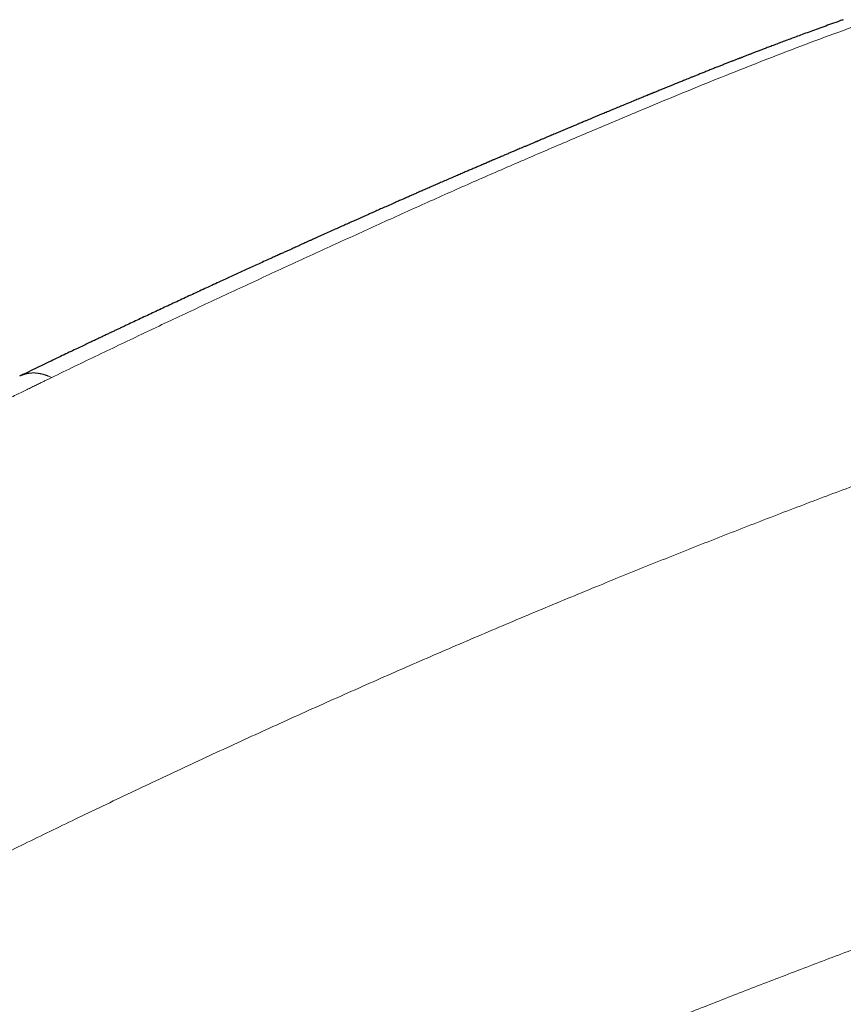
# Model space of a CAD drawing. Header units: millimetres. Extents: x 8 to 601, y 12 to 507.
# Tile 107 of 151: x 525 to 544, y 206 to 229. Entities that reach past the tile are written whole.
import ezdxf

# ---------------------------------------------------------------- set-up
doc = ezdxf.new("R2010")
doc.units = ezdxf.units.MM

msp = doc.modelspace()

# ---------------------------------------------------------------- linework, layer by layer
at = {"color": 7, "linetype": 'Continuous', "lineweight": 30}
msp.add_open_spline([(544.393, 228.949), (544.366, 228.939), (544.275, 228.907), (544.123, 228.852), (543.94, 228.786), (543.765, 228.723), (543.598, 228.662), (543.441, 228.604), (543.295, 228.55), (543.158, 228.499), (543.028, 228.45), (542.905, 228.404), (542.789, 228.36), (542.679, 228.319), (542.576, 228.279), (542.479, 228.243), (542.39, 228.208), (542.308, 228.177), (542.235, 228.149), (542.171, 228.124), (542.116, 228.103), (542.073, 228.086), (542.04, 228.073), (542.017, 228.064), (541.998, 228.057), (541.979, 228.049), (541.955, 228.04), (541.923, 228.028), (541.876, 228.01), (541.816, 227.986), (541.743, 227.957), (541.663, 227.926), (541.58, 227.893), (541.494, 227.859), (541.406, 227.824), (541.312, 227.787), (541.217, 227.75), (541.124, 227.712), (541.036, 227.677), (540.954, 227.644), (540.88, 227.615), (540.813, 227.588), (540.753, 227.563), (540.698, 227.541), (540.65, 227.522), (540.604, 227.503), (540.555, 227.483), (540.498, 227.46), (540.431, 227.433), (540.357, 227.403), (540.288, 227.375), (540.226, 227.35), (540.175, 227.329), (540.124, 227.308), (540.078, 227.289), (540.037, 227.272), (540.003, 227.258), (539.974, 227.247), (539.953, 227.238), (539.936, 227.231), (539.919, 227.224), (539.9, 227.216), (539.877, 227.207), (539.846, 227.194), (539.807, 227.178), (539.758, 227.158), (539.704, 227.136), (539.648, 227.112), (539.591, 227.089), (539.462, 227.036), (539.312, 226.973), (539.139, 226.902), (539.019, 226.852), (538.903, 226.804), (538.801, 226.761), (538.713, 226.724), (538.638, 226.693), (538.567, 226.663), (538.503, 226.636), (538.451, 226.615), (538.41, 226.598), (538.375, 226.583), (538.338, 226.567), (538.295, 226.549), (538.247, 226.529), (538.18, 226.501), (538.093, 226.464), (537.988, 226.42), (537.88, 226.375), (537.771, 226.329), (537.66, 226.282), (537.562, 226.241), (537.48, 226.206), (537.417, 226.18), (537.364, 226.157), (537.321, 226.139), (537.289, 226.125), (537.267, 226.116), (537.25, 226.109), (537.231, 226.101), (537.205, 226.09), (537.173, 226.076), (537.125, 226.056), (537.065, 226.031), (536.996, 226.001), (536.931, 225.974), (536.871, 225.948), (536.815, 225.925), (536.762, 225.902), (536.701, 225.876), (536.631, 225.846), (536.548, 225.811), (536.457, 225.772), (536.371, 225.736), (536.296, 225.703), (536.234, 225.677), (536.178, 225.653), (536.129, 225.632), (536.085, 225.613), (536.048, 225.597), (536.016, 225.584), (535.989, 225.572), (535.962, 225.561), (535.93, 225.547), (535.891, 225.53), (535.847, 225.511), (535.788, 225.486), (535.712, 225.453), (535.618, 225.413), (535.518, 225.37), (535.411, 225.324), (535.297, 225.274), (535.175, 225.221), (535.056, 225.17), (534.943, 225.121), (534.835, 225.074), (534.726, 225.026), (534.62, 224.98), (534.521, 224.936), (534.442, 224.902), (534.38, 224.875), (534.336, 224.855), (534.295, 224.837), (534.26, 224.822), (534.231, 224.809), (534.205, 224.797), (534.179, 224.786), (534.148, 224.772), (534.109, 224.755), (534.063, 224.735), (534.011, 224.712), (533.952, 224.686), (533.887, 224.657), (533.818, 224.627), (533.731, 224.588), (533.629, 224.543), (533.514, 224.492), (533.415, 224.447), (533.329, 224.409), (533.256, 224.377), (533.186, 224.346), (533.118, 224.315), (533.039, 224.28), (532.946, 224.238), (532.838, 224.19), (532.722, 224.138), (532.599, 224.082), (532.467, 224.023), (532.354, 223.972), (532.261, 223.931), (532.194, 223.901), (532.131, 223.872), (532.071, 223.845), (532.011, 223.818), (531.951, 223.791), (531.892, 223.764), (531.841, 223.741), (531.799, 223.722), (531.765, 223.707), (531.735, 223.693), (531.702, 223.678), (531.664, 223.661), (531.618, 223.64), (531.564, 223.615), (531.499, 223.586), (531.423, 223.552), (531.34, 223.514), (531.25, 223.473), (531.151, 223.428), (530.988, 223.354), (530.764, 223.252), (530.485, 223.124), (530.215, 223), (529.926, 222.868), (529.618, 222.726), (529.289, 222.574), (528.963, 222.422), (528.64, 222.272), (528.319, 222.122), (528.003, 221.974), (527.768, 221.863), (527.613, 221.79), (527.537, 221.754), (527.462, 221.719), (527.386, 221.683), (527.31, 221.647), (527.23, 221.609), (527.141, 221.567), (527.044, 221.521), (526.936, 221.47), (526.822, 221.416), (526.7, 221.358), (526.566, 221.294), (526.419, 221.223), (526.258, 221.147), (526.088, 221.065), (525.91, 220.979), (525.722, 220.889), (525.526, 220.795), (525.361, 220.715), (525.261, 220.666), (525.229, 220.651)], degree=3, knots=[0, 0, 0, 0, 0.0043235, 0.01429, 0.0238596, 0.0330332, 0.0418114, 0.0501948, 0.0577378, 0.0649307, 0.0717737, 0.0782671, 0.0844112, 0.0902061, 0.0956521, 0.1007493, 0.1054979, 0.1098874, 0.1137475, 0.1171346, 0.1200486, 0.1224897, 0.123968, 0.1251961, 0.1261742, 0.1270225, 0.1282679, 0.129972, 0.1321348, 0.1356703, 0.1395678, 0.143822, 0.1484328, 0.1528509, 0.1575532, 0.1625395, 0.1677728, 0.1728026, 0.1774964, 0.1818542, 0.1858761, 0.1893868, 0.1925944, 0.1954987, 0.1981, 0.2004053, 0.2027886, 0.2059685, 0.2095498, 0.2135323, 0.217916, 0.220601, 0.2234169, 0.2262199, 0.2287119, 0.2308839, 0.2327359, 0.234268, 0.2353914, 0.2362461, 0.2370169, 0.2380215, 0.2392654, 0.2407484, 0.2429819, 0.2456027, 0.2485772, 0.2516241, 0.2546796, 0.2577437, 0.2723058, 0.2788692, 0.2853699, 0.2916019, 0.2975597, 0.3017115, 0.3057189, 0.3095338, 0.3129761, 0.3160292, 0.3178173, 0.3195713, 0.3215782, 0.323848, 0.3263806, 0.329176, 0.3346642, 0.3402894, 0.3460053, 0.3518121, 0.35771, 0.3636989, 0.3675034, 0.3708112, 0.3736223, 0.3759365, 0.3777537, 0.3786744, 0.3794222, 0.3804183, 0.3817745, 0.3834909, 0.3855675, 0.3893377, 0.3930286, 0.3964686, 0.3996579, 0.4025962, 0.4053084, 0.4081677, 0.4121158, 0.4164878, 0.4212836, 0.4265033, 0.4299787, 0.4332482, 0.4361918, 0.4388094, 0.441101, 0.4430666, 0.4447061, 0.4460492, 0.4474278, 0.4489339, 0.4510994, 0.4534519, 0.4559195, 0.4604791, 0.4653789, 0.4706186, 0.4762041, 0.4821858, 0.4885759, 0.4953742, 0.5007721, 0.5064022, 0.5122586, 0.5179061, 0.523075, 0.5277655, 0.5303055, 0.5326792, 0.5348109, 0.5366414, 0.5381707, 0.5394046, 0.5406908, 0.5422326, 0.5443075, 0.5467163, 0.5494587, 0.5525349, 0.5559449, 0.5596305, 0.5632571, 0.5696132, 0.5755906, 0.5811892, 0.5852096, 0.5890091, 0.5925879, 0.5960544, 0.5997386, 0.6049271, 0.610528, 0.6165414, 0.622967, 0.6298048, 0.6370546, 0.6406152, 0.6441592, 0.647474, 0.6505543, 0.6534, 0.6568694, 0.6599114, 0.6625262, 0.6647137, 0.666474, 0.667817, 0.6694576, 0.6714646, 0.6738189, 0.6764562, 0.6799576, 0.6838523, 0.6881403, 0.6928215, 0.697896, 0.7033564, 0.7181049, 0.7324397, 0.7463613, 0.75987, 0.7768752, 0.7936804, 0.8103484, 0.8268794, 0.8432469, 0.859369, 0.8752398, 0.8791118, 0.8829685, 0.88681, 0.8906362, 0.8944578, 0.8984898, 0.9028165, 0.9079164, 0.913373, 0.9191864, 0.9253568, 0.9318842, 0.9395908, 0.9477425, 0.9563392, 0.9653813, 0.9748688, 0.984802, 0.9951811, 1, 1, 1, 1], dxfattribs=at)
at = {"color": 8, "linetype": 'Continuous', "lineweight": 0}
for points, knots in [([(545.06, 228.94), (544.765, 228.834), (544.174, 228.622), (543.294, 228.292), (542.418, 227.954), (541.547, 227.607), (540.676, 227.253), (539.753, 226.87), (538.775, 226.459), (537.739, 226.019), (536.697, 225.571), (535.646, 225.112), (534.59, 224.641), (533.524, 224.158), (532.451, 223.668), (531.371, 223.172), (530.291, 222.671), (529.212, 222.167), (528.136, 221.659), (527.055, 221.144), (526.333, 220.794), (525.972, 220.619)], [0, 0, 0, 0, 0.0466768, 0.0933453, 0.1400081, 0.1866672, 0.2333239, 0.2799787, 0.3349633, 0.3899478, 0.444935, 0.4999285, 0.5559306, 0.6119395, 0.6679532, 0.7239685, 0.7799811, 0.8349873, 0.8899894, 0.9449922, 1, 1, 1, 1]), ([(576.251, 226.509), (575.817, 226.442), (574.949, 226.307), (573.644, 226.088), (572.338, 225.857), (571.031, 225.613), (569.731, 225.358), (568.438, 225.092), (567.152, 224.815), (565.865, 224.526), (564.568, 224.223), (563.261, 223.905), (561.945, 223.572), (560.627, 223.227), (559.309, 222.87), (557.989, 222.5), (556.668, 222.118), (555.346, 221.724), (554.023, 221.317), (552.699, 220.898), (551.373, 220.467), (550.047, 220.024), (548.719, 219.57), (547.39, 219.103), (546.096, 218.637), (544.839, 218.175), (543.617, 217.716), (542.394, 217.247), (541.171, 216.768), (539.946, 216.28), (538.684, 215.767), (537.384, 215.229), (536.047, 214.665), (534.708, 214.089), (533.368, 213.502), (532.035, 212.907), (530.708, 212.305), (529.388, 211.696), (528.066, 211.076), (526.79, 210.468), (525.561, 209.873), (524.377, 209.293), (523.192, 208.704), (522.006, 208.108), (520.819, 207.503), (519.631, 206.89), (518.442, 206.268), (517.293, 205.657), (516.185, 205.06), (515.118, 204.475), (514.051, 203.882), (512.984, 203.278), (511.993, 202.708), (511.079, 202.172), (510.241, 201.675), (509.404, 201.169), (508.567, 200.656), (507.73, 200.135), (506.894, 199.605), (506.059, 199.067), (505.225, 198.52), (504.391, 197.964), (503.563, 197.403), (502.741, 196.836), (501.925, 196.263), (501.109, 195.683), (500.566, 195.288), (500.294, 195.091)], [0, 0, 0, 0, 0.0179414, 0.0358465, 0.0537166, 0.0715533, 0.089358, 0.106815, 0.1242439, 0.1416461, 0.1590228, 0.1767293, 0.1944121, 0.2120726, 0.2297122, 0.2473322, 0.2649341, 0.2825191, 0.3000886, 0.317644, 0.3351865, 0.3527174, 0.3702381, 0.3877497, 0.4052536, 0.4212932, 0.4373282, 0.4533596, 0.4693883, 0.4854154, 0.5014416, 0.5188867, 0.5363329, 0.5537815, 0.5712333, 0.5886895, 0.6058393, 0.6229953, 0.6401584, 0.6573298, 0.6726694, 0.6880176, 0.7033754, 0.7187436, 0.7341217, 0.7495082, 0.7649013, 0.7802997, 0.7940999, 0.8079014, 0.8217027, 0.8355023, 0.8492988, 0.8601361, 0.8709705, 0.8818016, 0.8926293, 0.9034534, 0.9142739, 0.9250908, 0.9359047, 0.9467162, 0.9575264, 0.9681431, 0.9787604, 0.989379, 1, 1, 1, 1]), ([(500.294, 195.091), (500.292, 195.093), (500.286, 195.096), (500.277, 195.101), (500.264, 195.109), (500.246, 195.119), (500.222, 195.133), (500.191, 195.151), (500.153, 195.174), (500.105, 195.201), (500.048, 195.235), (499.984, 195.273), (499.913, 195.316), (499.832, 195.365), (499.739, 195.422), (499.635, 195.486), (499.522, 195.556), (499.402, 195.633), (499.274, 195.715), (499.14, 195.802), (498.999, 195.896), (498.851, 195.995), (498.696, 196.102), (498.534, 196.216), (498.365, 196.337), (498.19, 196.466), (498.009, 196.601), (497.847, 196.726), (497.703, 196.839), (497.577, 196.939), (497.451, 197.043), (497.323, 197.15), (497.195, 197.261), (497.078, 197.364), (496.974, 197.459), (496.882, 197.546), (496.79, 197.634), (496.699, 197.725), (496.608, 197.818), (496.524, 197.907), (496.448, 197.991), (496.379, 198.069), (496.31, 198.149), (496.243, 198.23), (496.177, 198.313), (496.118, 198.391), (496.065, 198.462), (496.018, 198.528), (495.973, 198.594), (495.929, 198.661), (495.886, 198.729), (495.844, 198.798), (495.803, 198.868), (495.766, 198.937), (495.73, 199.004), (495.698, 199.069), (495.666, 199.135), (495.636, 199.202), (495.607, 199.27), (495.58, 199.339), (495.554, 199.408), (495.531, 199.476), (495.509, 199.543), (495.489, 199.611), (495.471, 199.68), (495.454, 199.749), (495.44, 199.814), (495.428, 199.875), (495.418, 199.931), (495.41, 199.987), (495.403, 200.044), (495.397, 200.101), (495.392, 200.158), (495.388, 200.215), (495.386, 200.273), (495.385, 200.331), (495.386, 200.39), (495.388, 200.448), (495.391, 200.506), (495.396, 200.563), (495.402, 200.62), (495.409, 200.676), (495.417, 200.733), (495.427, 200.788), (495.438, 200.842), (495.45, 200.894), (495.463, 200.946), (495.477, 200.999), (495.492, 201.052), (495.509, 201.104), (495.527, 201.157), (495.547, 201.21), (495.568, 201.263), (495.59, 201.317), (495.614, 201.371), (495.639, 201.425), (495.666, 201.479), (495.693, 201.533), (495.722, 201.587), (495.754, 201.644), (495.788, 201.704), (495.826, 201.767), (495.865, 201.83), (495.906, 201.893), (495.948, 201.956), (495.994, 202.023), (496.044, 202.093), (496.099, 202.167), (496.155, 202.241), (496.217, 202.32), (496.286, 202.404), (496.361, 202.493), (496.438, 202.583), (496.518, 202.672), (496.6, 202.761), (496.689, 202.856), (496.785, 202.956), (496.89, 203.061), (496.997, 203.166), (497.122, 203.286), (497.266, 203.421), (497.431, 203.571), (497.599, 203.72), (497.772, 203.869), (497.995, 204.057), (498.273, 204.283), (498.609, 204.547), (498.955, 204.812), (499.311, 205.077), (499.698, 205.359), (500.115, 205.66), (500.565, 205.98), (501.023, 206.301), (501.49, 206.623), (501.966, 206.948), (502.358, 207.213), (502.663, 207.417), (502.88, 207.562), (503.099, 207.707), (503.319, 207.852), (503.536, 207.995), (503.842, 208.195), (504.234, 208.45), (504.742, 208.777), (505.269, 209.114), (505.816, 209.458), (506.355, 209.795), (506.887, 210.125), (507.412, 210.447), (507.929, 210.763), (508.459, 211.083), (509, 211.408), (509.552, 211.738), (510.095, 212.059), (510.629, 212.373), (511.15, 212.678), (511.659, 212.973), (512.156, 213.261), (512.645, 213.541), (513.127, 213.817), (513.604, 214.089), (514.075, 214.356), (514.537, 214.616), (514.99, 214.87), (515.433, 215.117), (515.868, 215.359), (516.293, 215.594), (516.71, 215.823), (517.117, 216.046), (517.515, 216.262), (517.904, 216.473), (518.284, 216.679), (518.655, 216.878), (519.008, 217.066), (519.342, 217.244), (519.658, 217.412), (519.967, 217.575), (520.268, 217.734), (520.562, 217.888), (520.851, 218.039), (521.137, 218.188), (521.419, 218.334), (521.692, 218.475), (521.957, 218.611), (522.214, 218.743), (522.463, 218.87), (522.711, 218.997), (522.958, 219.122), (523.203, 219.247), (523.439, 219.365), (523.664, 219.479), (523.88, 219.587), (524.085, 219.69), (524.281, 219.787), (524.467, 219.88), (524.643, 219.967), (524.808, 220.049), (524.963, 220.125), (525.107, 220.196), (525.241, 220.262), (525.366, 220.323), (525.48, 220.379), (525.584, 220.43), (525.68, 220.477), (525.766, 220.519), (525.843, 220.556), (525.91, 220.589), (525.952, 220.609), (525.972, 220.619)], [0, 0, 0, 0, 0.0001644, 0.0003979, 0.0007007, 0.0010727, 0.0016764, 0.0024032, 0.0032531, 0.0044355, 0.0057953, 0.0073326, 0.0090472, 0.0109394, 0.0132693, 0.0158219, 0.018597, 0.0215947, 0.0248147, 0.0281934, 0.0317861, 0.0355924, 0.0396117, 0.0439221, 0.0484517, 0.0531993, 0.0581635, 0.0633427, 0.0668498, 0.0704491, 0.0741416, 0.0779283, 0.0818106, 0.0857903, 0.0886873, 0.0916358, 0.0946367, 0.0976912, 0.1007992, 0.1039596, 0.1064786, 0.1090284, 0.1116085, 0.114218, 0.1168565, 0.1195232, 0.1215414, 0.1235749, 0.1256235, 0.1276873, 0.1297666, 0.131862, 0.1339738, 0.1361025, 0.1380289, 0.1399696, 0.1419253, 0.1438964, 0.1458833, 0.1478865, 0.1499059, 0.1518283, 0.1537638, 0.155712, 0.1576721, 0.1596437, 0.161626, 0.1631906, 0.1647613, 0.1663378, 0.1679203, 0.1695086, 0.1711029, 0.1727031, 0.1743093, 0.1759215, 0.1775398, 0.1791643, 0.1807953, 0.1823393, 0.1838897, 0.1854468, 0.1870109, 0.1885824, 0.1900146, 0.1914539, 0.1929007, 0.1943557, 0.1958196, 0.1972667, 0.1987232, 0.2001884, 0.2016611, 0.2031704, 0.2046851, 0.2062038, 0.2077259, 0.2092515, 0.2107808, 0.2123139, 0.2141074, 0.2159065, 0.2177112, 0.2195217, 0.2213385, 0.223162, 0.22532, 0.2274882, 0.2296671, 0.2318573, 0.2345216, 0.2372032, 0.239902, 0.2426184, 0.2453522, 0.2481037, 0.2513687, 0.2546571, 0.2579678, 0.2612998, 0.2660942, 0.2709257, 0.2757914, 0.2806923, 0.2856303, 0.2945455, 0.303594, 0.31278, 0.3221031, 0.3315617, 0.342971, 0.3545693, 0.3663576, 0.378337, 0.3905076, 0.4028695, 0.4083693, 0.4139061, 0.4194799, 0.4250907, 0.4307381, 0.4360427, 0.4484475, 0.4607131, 0.4747612, 0.4886213, 0.5022926, 0.5157745, 0.5290666, 0.5421682, 0.5550799, 0.5692859, 0.583257, 0.5969946, 0.6104996, 0.6237728, 0.636584, 0.6491727, 0.6615395, 0.6736847, 0.68585, 0.6977853, 0.7094912, 0.720968, 0.7322159, 0.7432352, 0.7540261, 0.7645889, 0.7749236, 0.7850301, 0.7949086, 0.8045589, 0.8139811, 0.8231751, 0.8314026, 0.8394384, 0.8472826, 0.854935, 0.8623958, 0.8696649, 0.8770307, 0.8841887, 0.891139, 0.8978816, 0.9044164, 0.9107435, 0.916863, 0.9233546, 0.9295949, 0.935584, 0.9413219, 0.9468085, 0.9520438, 0.957028, 0.9617609, 0.9662426, 0.970473, 0.9743834, 0.9780514, 0.981477, 0.9846602, 0.9875555, 0.9902162, 0.9926423, 0.9948337, 0.9967905, 0.9985126, 1, 1, 1, 1]), ([(525.972, 220.619), (525.961, 220.623), (525.938, 220.633), (525.91, 220.645), (525.888, 220.653), (525.874, 220.659), (525.859, 220.665), (525.844, 220.67), (525.829, 220.675), (525.817, 220.679), (525.806, 220.683), (525.794, 220.687), (525.783, 220.69), (525.771, 220.693), (525.759, 220.697), (525.746, 220.7), (525.734, 220.703), (525.723, 220.706), (525.712, 220.708), (525.701, 220.71), (525.69, 220.712), (525.679, 220.714), (525.667, 220.716), (525.655, 220.717), (525.644, 220.719), (525.632, 220.72), (525.621, 220.721), (525.609, 220.722), (525.597, 220.723), (525.585, 220.724), (525.573, 220.724), (525.561, 220.725), (525.549, 220.725), (525.537, 220.724), (525.525, 220.724), (525.513, 220.724), (525.501, 220.723), (525.489, 220.722), (525.477, 220.721), (525.464, 220.72), (525.452, 220.718), (525.439, 220.716), (525.426, 220.714), (525.413, 220.712), (525.401, 220.71), (525.389, 220.707), (525.376, 220.704), (525.364, 220.701), (525.351, 220.698), (525.338, 220.694), (525.326, 220.691), (525.313, 220.686), (525.3, 220.682), (525.287, 220.677), (525.274, 220.672), (525.261, 220.667), (525.249, 220.662), (525.238, 220.657), (525.231, 220.653), (525.228, 220.652)], [0, 0, 0, 0, 0.039922, 0.088355, 0.105406, 0.123366, 0.142258, 0.16211, 0.182952, 0.196494, 0.210444, 0.224809, 0.2396, 0.254825, 0.270494, 0.286617, 0.303203, 0.316567, 0.330228, 0.344191, 0.35846, 0.373041, 0.387937, 0.403153, 0.418694, 0.433371, 0.448332, 0.46358, 0.479117, 0.494946, 0.511068, 0.527485, 0.542795, 0.558354, 0.574164, 0.590224, 0.606534, 0.623095, 0.639904, 0.656962, 0.674267, 0.691817, 0.70961, 0.727644, 0.744866, 0.762297, 0.779935, 0.797776, 0.815817, 0.834282, 0.852944, 0.871801, 0.890846, 0.910077, 0.929488, 0.949075, 0.968833, 0.986717, 1, 1, 1, 1]), ([(500.294, 195.091), (500.378, 195.044), (500.544, 194.948), (500.797, 194.808), (501.054, 194.67), (501.313, 194.533), (501.576, 194.399), (501.832, 194.272), (502.079, 194.152), (502.318, 194.039), (502.532, 193.94), (502.721, 193.855), (502.843, 193.801), (502.925, 193.764), (502.968, 193.745), (503.011, 193.727), (503.053, 193.708), (503.096, 193.69), (503.197, 193.646), (503.355, 193.579), (503.571, 193.49), (503.784, 193.403), (503.996, 193.321), (504.192, 193.246), (504.37, 193.181), (504.533, 193.122), (504.694, 193.066), (504.854, 193.012), (505.013, 192.96), (505.17, 192.909), (505.327, 192.861), (505.482, 192.815), (505.636, 192.771), (505.775, 192.733), (505.9, 192.7), (506.011, 192.672), (506.097, 192.65), (506.158, 192.636), (506.195, 192.627), (506.232, 192.618), (506.269, 192.61), (506.305, 192.601), (506.342, 192.593), (506.406, 192.579), (506.498, 192.559), (506.617, 192.534), (506.736, 192.51), (506.855, 192.488), (506.973, 192.467), (507.09, 192.447), (507.206, 192.428), (507.322, 192.41), (507.433, 192.395), (507.54, 192.38), (507.643, 192.368), (507.745, 192.356), (507.847, 192.345), (507.949, 192.335), (508.051, 192.325), (508.152, 192.317), (508.252, 192.31), (508.35, 192.304), (508.446, 192.298), (508.541, 192.294), (508.637, 192.29), (508.732, 192.287), (508.825, 192.285), (508.916, 192.284), (509.006, 192.283), (509.095, 192.284), (509.184, 192.285), (509.272, 192.286), (509.361, 192.289), (509.449, 192.292), (509.538, 192.296), (509.626, 192.3), (509.713, 192.306), (509.8, 192.312), (509.885, 192.318), (509.971, 192.326), (510.055, 192.334), (510.136, 192.342), (510.215, 192.351), (510.294, 192.361), (510.374, 192.371), (510.453, 192.382), (510.533, 192.394), (510.616, 192.407), (510.702, 192.421), (510.791, 192.437), (510.88, 192.454), (510.969, 192.471), (511.059, 192.49), (511.149, 192.509), (511.239, 192.529), (511.33, 192.55), (511.42, 192.572), (511.498, 192.592), (511.562, 192.608), (511.614, 192.622), (511.665, 192.636), (511.717, 192.65), (511.768, 192.664), (511.82, 192.679), (511.891, 192.699), (511.983, 192.726), (512.094, 192.76), (512.207, 192.796), (512.321, 192.833), (512.436, 192.871), (512.552, 192.911), (512.673, 192.953), (512.799, 192.999), (512.931, 193.048), (513.064, 193.098), (513.198, 193.15), (513.326, 193.201), (513.445, 193.249), (513.547, 193.291), (513.639, 193.329), (513.725, 193.365), (513.811, 193.402), (513.939, 193.457), (514.11, 193.531), (514.336, 193.633), (514.58, 193.745), (514.843, 193.868), (515.112, 193.996), (515.389, 194.131), (515.672, 194.271), (515.963, 194.416), (516.176, 194.524), (516.31, 194.593), (516.364, 194.62), (516.417, 194.648), (516.471, 194.675), (516.522, 194.702), (516.567, 194.725), (516.623, 194.754), (516.694, 194.791), (516.813, 194.852), (516.962, 194.93), (517.138, 195.021), (517.316, 195.114), (517.496, 195.207), (517.683, 195.304), (517.878, 195.406), (518.081, 195.511), (518.292, 195.62), (518.511, 195.733), (518.728, 195.845), (518.943, 195.956), (519.101, 196.037), (519.209, 196.093), (519.266, 196.122), (519.323, 196.152), (519.379, 196.18), (519.428, 196.205), (519.552, 196.268), (519.757, 196.373), (520.051, 196.523), (520.354, 196.676), (520.665, 196.834), (520.984, 196.994), (521.309, 197.157), (521.642, 197.323), (521.982, 197.492), (522.331, 197.665), (522.689, 197.841), (523.056, 198.02), (523.43, 198.203), (523.798, 198.381), (524.158, 198.554), (524.494, 198.716), (524.763, 198.844), (524.935, 198.926), (525.005, 198.96), (525.031, 198.972), (525.039, 198.976), (525.047, 198.98), (525.055, 198.984), (525.063, 198.988), (525.079, 198.995), (525.107, 199.009), (525.149, 199.029), (525.2, 199.053), (525.263, 199.083), (525.339, 199.119), (525.429, 199.162), (525.531, 199.21), (525.644, 199.263), (525.768, 199.322), (525.901, 199.385), (526.042, 199.452), (526.191, 199.522), (526.35, 199.596), (526.52, 199.676), (526.699, 199.76), (526.889, 199.848), (527.088, 199.941), (527.298, 200.038), (527.518, 200.14), (527.748, 200.246), (527.988, 200.356), (528.239, 200.471), (528.504, 200.592), (528.783, 200.72), (529.078, 200.854), (529.384, 200.992), (529.701, 201.135), (530.029, 201.283), (530.267, 201.389), (530.41, 201.453), (530.456, 201.473), (530.502, 201.494), (530.548, 201.514), (530.594, 201.535), (530.637, 201.554), (530.673, 201.57), (530.745, 201.602), (530.9, 201.671), (531.213, 201.81), (531.774, 202.058), (532.584, 202.413), (533.57, 202.84), (534.56, 203.265), (535.342, 203.596), (535.795, 203.787), (535.959, 203.856), (536.004, 203.874), (536.05, 203.893), (536.095, 203.912), (536.14, 203.931), (536.185, 203.95), (536.378, 204.031), (536.72, 204.174), (537.217, 204.379), (537.724, 204.588), (538.241, 204.8), (538.769, 205.015), (539.296, 205.228), (539.823, 205.44), (540.349, 205.65), (540.884, 205.862), (541.428, 206.076), (541.981, 206.292), (542.543, 206.51), (543.114, 206.73), (543.694, 206.952), (544.283, 207.175), (544.878, 207.399), (545.478, 207.623), (546.083, 207.847), (546.696, 208.073), (547.108, 208.222), (547.315, 208.297)], [0, 0, 0, 0, 0.005875, 0.011743, 0.017606, 0.023465, 0.029322, 0.035177, 0.040329, 0.045482, 0.050636, 0.054039, 0.057443, 0.058335, 0.059226, 0.060118, 0.061011, 0.061903, 0.062795, 0.067294, 0.071714, 0.076054, 0.080317, 0.084501, 0.087735, 0.090922, 0.094063, 0.097158, 0.100207, 0.103211, 0.106171, 0.109086, 0.111959, 0.114788, 0.116837, 0.118862, 0.120866, 0.121536, 0.122203, 0.122868, 0.123531, 0.124191, 0.124848, 0.125503, 0.127648, 0.129778, 0.131893, 0.133993, 0.136078, 0.138113, 0.140135, 0.142144, 0.14414, 0.145913, 0.147676, 0.149431, 0.151176, 0.152914, 0.154643, 0.156365, 0.158079, 0.159701, 0.161317, 0.162927, 0.164532, 0.166131, 0.167725, 0.169224, 0.170718, 0.172209, 0.173697, 0.175181, 0.176662, 0.17814, 0.179616, 0.181089, 0.182561, 0.184004, 0.185447, 0.186887, 0.188327, 0.189655, 0.19099, 0.192331, 0.193679, 0.195034, 0.196397, 0.197767, 0.199284, 0.20081, 0.202347, 0.203894, 0.205452, 0.207021, 0.208601, 0.210193, 0.211797, 0.213414, 0.214326, 0.215243, 0.216163, 0.217088, 0.218017, 0.21895, 0.219887, 0.221896, 0.223937, 0.226011, 0.228118, 0.230258, 0.232432, 0.23464, 0.237108, 0.239618, 0.24217, 0.244765, 0.247403, 0.249633, 0.251751, 0.253417, 0.255108, 0.256824, 0.258565, 0.262771, 0.267118, 0.272338, 0.27775, 0.283356, 0.289156, 0.295151, 0.301342, 0.307729, 0.308871, 0.310019, 0.311173, 0.312334, 0.3135, 0.314525, 0.315215, 0.317158, 0.31917, 0.322937, 0.326925, 0.330673, 0.334598, 0.338699, 0.342977, 0.347432, 0.352064, 0.356872, 0.361857, 0.366391, 0.371061, 0.372307, 0.373562, 0.374827, 0.376101, 0.377247, 0.378031, 0.384323, 0.390816, 0.39751, 0.404404, 0.411499, 0.418663, 0.42602, 0.433571, 0.441316, 0.449254, 0.457386, 0.465711, 0.474229, 0.481885, 0.489691, 0.496684, 0.499797, 0.501174, 0.501355, 0.501535, 0.501716, 0.501897, 0.502078, 0.502259, 0.502987, 0.503919, 0.505056, 0.506397, 0.508143, 0.510146, 0.512405, 0.514921, 0.517693, 0.520723, 0.523814, 0.527133, 0.530681, 0.534457, 0.538461, 0.542683, 0.547133, 0.551809, 0.556713, 0.561843, 0.5672, 0.572784, 0.578594, 0.584924, 0.591503, 0.59833, 0.605405, 0.612729, 0.620301, 0.621317, 0.622337, 0.623361, 0.62439, 0.625423, 0.62646, 0.627266, 0.627824, 0.631331, 0.6376, 0.648817, 0.668916, 0.69186, 0.714916, 0.735299, 0.744295, 0.745306, 0.746317, 0.747328, 0.74834, 0.749351, 0.750363, 0.751375, 0.762251, 0.77336, 0.784703, 0.79628, 0.808091, 0.820135, 0.831706, 0.843484, 0.855469, 0.867663, 0.880064, 0.892673, 0.90549, 0.918514, 0.931746, 0.945186, 0.958589, 0.972192, 0.985995, 1, 1, 1, 1])]:
    msp.add_open_spline(points, degree=3, knots=knots, dxfattribs=at)

doc.saveas('drawing.dxf')
